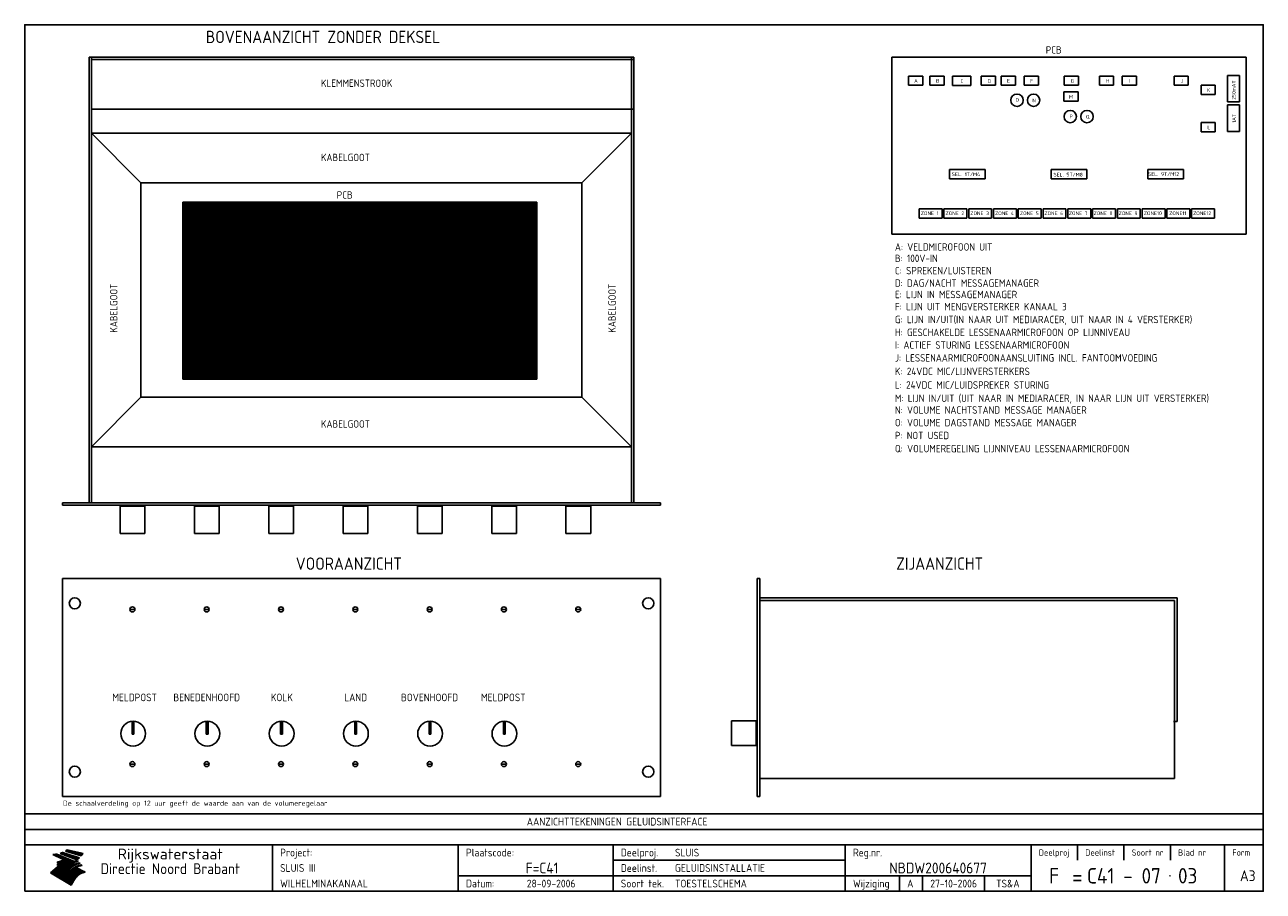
# Model space of a CAD drawing. Extents: x 25 to 1025, y 25 to 725.
import ezdxf
from ezdxf.enums import TextEntityAlignment as Align

# ---------------------------------------------------------------- set-up
doc = ezdxf.new("R2010")
doc.units = 0
doc.header["$LTSCALE"] = 10
doc.header["$MEASUREMENT"] = 0
doc.header["$PDMODE"] = 1
doc.layers.get('0').update_dxf_attribs({"linetype": 'CONTINUOUS'})
for name, color, linetype in [('0-25', 7, 'CONTINUOUS'), ('0-35', 2, 'CONTINUOUS'), ('0-50', 3, 'CONTINUOUS'), ('B-25', 7, 'CONTINUOUS'), ('S-25', 7, 'CONTINUOUS')]:
    doc.layers.add(name, color=color, linetype=linetype)
doc.styles.add('ISO', font='iso.shx')
doc.styles.add('Maatvoering', font='iso.shx')

# ---------------------------------------------------------------- blocks, each defined once
blk = doc.blocks.new('KADER-A3')
at = {"layer": '0-25'}
for p, q in [((410, 35), (10, 35)), ((410, 30), (10, 30)), ((350, 25), (350, 20)), ((365, 25), (365, 20)), ((380, 25), (380, 20)), ((200, 20), (275, 20)), ((150, 15), (335, 15)), ((292.5, 15), (292.5, 10)), ((300, 15), (300, 10)), ((320, 15), (320, 10))]:
    blk.add_line(p, q, dxfattribs=at)
at = {"layer": '0-25', "color": 7}
for p, q in [((19.1, 21.89), (25.12, 19)), ((19.1, 21.89), (25.12, 19)), ((19.17, 21.86), (20.7, 21.86)), ((19.29, 21.8), (20.83, 21.8)), ((19.4, 21.75), (20.96, 21.75)), ((19.52, 21.69), (21.09, 21.69)), ((19.64, 21.63), (21.22, 21.63)), ((19.74, 21.92), (20.56, 21.92)), ((19.75, 21.58), (21.36, 21.58)), ((19.87, 21.52), (21.49, 21.52)), ((19.99, 21.47), (21.62, 21.47)), ((20.11, 21.41), (21.75, 21.41)), ((20.22, 21.35), (21.88, 21.35)), ((20.25, 21.97), (20.43, 21.97)), ((20.34, 21.3), (22.02, 21.3)), ((20.38, 21.99), (26.02, 19.59)), ((20.38, 21.99), (26.02, 19.59)), ((20.46, 21.24), (22.15, 21.24)), ((20.57, 21.18), (22.28, 21.18)), ((20.69, 21.13), (22.41, 21.13)), ((20.81, 21.07), (22.55, 21.07)), ((20.92, 21.02), (22.68, 21.02)), ((21.04, 20.96), (22.81, 20.96)), ((21.16, 20.9), (22.94, 20.9)), ((21.27, 20.85), (23.07, 20.85)), ((21.39, 20.79), (23.21, 20.79)), ((21.47, 22.25), (26.83, 20.19)), ((21.47, 22.25), (26.83, 20.19)), ((21.49, 22.25), (23.07, 22.25)), ((21.51, 20.73), (23.34, 20.73)), ((21.6, 22.2), (23.25, 22.2)), ((21.63, 20.68), (23.47, 20.68)), ((21.65, 22.31), (22.89, 22.31)), ((21.74, 20.62), (23.6, 20.62)), ((21.75, 22.14), (23.42, 22.14)), ((21.8, 22.37), (22.71, 22.37)), ((21.86, 20.57), (23.73, 20.57)), ((21.9, 22.08), (23.6, 22.08)), ((21.94, 22.42), (22.53, 22.42)), ((21.98, 20.51), (23.87, 20.51)), ((22.04, 22.03), (23.78, 22.03)), ((22.06, 22.48), (22.36, 22.48)), ((22.09, 20.45), (24, 20.45)), ((22.18, 22.53), (27.65, 20.8)), ((22.18, 22.53), (27.65, 20.8)), ((22.19, 21.97), (23.96, 21.97)), ((22.21, 20.4), (24.13, 20.4)), ((22.33, 20.34), (24.26, 20.34)), ((22.34, 21.92), (24.13, 21.92)), ((22.37, 20), (23.08, 20)), ((22.44, 20.28), (24.4, 20.28)), ((22.48, 21.86), (24.31, 21.86)), ((22.49, 20.06), (23.04, 20.06)), ((22.56, 20.23), (24.53, 20.23)), ((22.61, 20.12), (22.93, 20.12)), ((22.63, 21.8), (24.49, 21.8)), ((22.68, 20.17), (24.66, 20.17)), ((22.71, 20.17), (22.82, 20.17)), ((23.11, 20.02), (22.77, 20.2)), ((23.11, 20.02), (22.77, 20.2)), ((22.78, 21.75), (24.67, 21.75)), ((22.79, 20.12), (24.79, 20.12)), ((22.91, 20.06), (24.92, 20.06)), ((22.92, 21.69), (24.85, 21.69)), ((23.03, 20), (25.06, 20)), ((23.07, 21.63), (25.02, 21.63)), ((23.14, 22.99), (28.22, 21.46)), ((23.14, 22.99), (28.22, 21.46)), ((23.15, 22.98), (25.33, 22.98)), ((23.22, 21.58), (25.2, 21.58)), ((23.23, 23.04), (25.09, 23.04)), ((23.32, 23.1), (24.84, 23.1)), ((23.34, 22.93), (25.57, 22.93)), ((23.36, 21.52), (25.38, 21.52)), ((23.4, 23.15), (24.6, 23.15)), ((23.49, 23.21), (24.36, 23.21)), ((23.51, 21.47), (25.56, 21.47)), ((23.52, 22.87), (25.81, 22.87)), ((23.57, 23.27), (24.12, 23.27)), ((23.64, 23.32), (23.87, 23.32)), ((23.66, 21.41), (25.74, 21.41)), ((23.7, 23.36), (28.82, 22.17)), ((23.7, 23.36), (28.82, 22.17)), ((23.71, 22.82), (26.06, 22.82)), ((23.8, 21.35), (25.91, 21.35)), ((23.9, 22.76), (26.3, 22.76)), ((23.95, 21.3), (26.09, 21.3)), ((24.09, 22.7), (26.54, 22.7)), ((24.09, 21.24), (26.27, 21.24)), ((24.24, 21.18), (26.45, 21.18)), ((24.27, 22.65), (26.78, 22.65)), ((24.39, 21.13), (26.62, 21.13)), ((24.46, 22.59), (27.03, 22.59)), ((24.53, 21.07), (26.8, 21.07)), ((24.65, 22.53), (27.27, 22.53)), ((24.68, 21.02), (26.98, 21.02)), ((24.83, 20.96), (27.16, 20.96)), ((24.84, 22.48), (27.51, 22.48)), ((24.97, 20.9), (27.34, 20.9)), ((25.02, 22.42), (27.75, 22.42)), ((25.12, 20.85), (27.51, 20.85)), ((25.21, 22.37), (28, 22.37)), ((25.27, 20.79), (27.63, 20.79)), ((25.4, 22.31), (28.24, 22.31)), ((25.41, 20.73), (27.57, 20.73)), ((25.56, 20.68), (27.51, 20.68)), ((25.58, 22.25), (28.48, 22.25)), ((25.71, 20.62), (27.44, 20.62)), ((25.77, 22.2), (28.72, 22.2)), ((25.85, 20.57), (27.37, 20.57)), ((25.96, 22.14), (28.79, 22.14)), ((26, 20.51), (27.29, 20.51)), ((26.15, 22.08), (28.75, 22.08)), ((26.15, 20.45), (27.22, 20.45)), ((26.29, 20.4), (27.14, 20.4)), ((26.33, 22.03), (28.71, 22.03)), ((26.44, 20.34), (27.06, 20.34)), ((26.52, 21.97), (28.66, 21.97)), ((26.59, 20.28), (26.97, 20.28)), ((26.71, 21.92), (28.62, 21.92)), ((26.73, 20.23), (26.89, 20.23)), ((26.9, 21.86), (28.57, 21.86)), ((27.08, 21.8), (28.52, 21.8)), ((27.27, 21.75), (28.48, 21.75)), ((27.46, 21.69), (28.43, 21.69)), ((27.65, 21.63), (28.38, 21.63)), ((27.83, 21.58), (28.33, 21.58)), ((28.02, 21.52), (28.28, 21.52)), ((28.21, 21.47), (28.22, 21.47)), ((20.58, 17.88), (18.3, 16)), ((20.58, 17.88), (18.3, 16)), ((24.94, 11.97), (18.3, 16)), ((24.94, 11.97), (18.3, 16)), ((18.31, 16.01), (20.96, 16.01)), ((18.38, 16.07), (21.46, 16.07)), ((18.45, 16.12), (21.88, 16.12)), ((18.52, 16.18), (22.15, 16.18)), ((18.59, 16.23), (22.38, 16.23)), ((18.65, 16.29), (22.58, 16.29)), ((18.72, 16.35), (22.75, 16.35)), ((18.79, 16.4), (22.91, 16.4)), ((18.86, 16.46), (20.6, 16.46)), ((18.93, 16.52), (20.6, 16.52)), ((18.99, 16.57), (20.6, 16.57)), ((19.06, 16.63), (20.6, 16.63)), ((19.13, 16.68), (20.6, 16.68)), ((19.2, 16.74), (20.6, 16.74)), ((19.27, 16.8), (20.6, 16.8)), ((19.33, 16.85), (21.07, 16.85)), ((19.4, 16.91), (21.55, 16.91)), ((19.47, 16.97), (21.88, 16.97)), ((19.54, 17.02), (22.13, 17.02)), ((19.61, 17.08), (22.34, 17.08)), ((19.67, 17.13), (20.6, 17.13)), ((19.74, 17.19), (20.6, 17.19)), ((19.81, 17.25), (20.6, 17.25)), ((19.88, 17.3), (20.6, 17.3)), ((19.95, 17.36), (20.6, 17.36)), ((20.01, 17.42), (20.6, 17.42)), ((20.08, 17.47), (20.93, 17.47)), ((20.15, 17.53), (21.26, 17.53)), ((20.22, 17.58), (21.51, 17.58)), ((20.29, 17.64), (21.72, 17.64)), ((20.35, 17.7), (21.9, 17.7)), ((20.42, 17.75), (22.07, 17.75)), ((20.49, 17.81), (22.22, 17.81)), ((20.56, 17.87), (22.36, 17.87)), ((20.6, 19.11), (20.58, 19.51)), ((20.6, 19.11), (20.58, 19.51)), ((20.58, 19.5), (22.09, 19.5)), ((20.58, 19.44), (21.95, 19.44)), ((20.59, 19.38), (21.79, 19.38)), ((20.59, 19.33), (21.62, 19.33)), ((20.59, 19.27), (21.42, 19.27)), ((20.6, 19.22), (21.2, 19.22)), ((20.6, 19.16), (20.93, 19.16)), ((20.6, 19.11), (20.69, 19.12)), ((20.6, 19.11), (20.69, 19.12)), ((20.6, 18.79), (20.77, 18.81)), ((20.6, 18.79), (20.77, 18.81)), ((20.6, 18.29), (20.6, 18.79)), ((20.6, 18.29), (20.6, 18.79)), ((20.6, 18.77), (22.46, 18.77)), ((20.6, 18.71), (22.33, 18.71)), ((20.6, 18.65), (22.19, 18.65)), ((20.6, 18.6), (22.04, 18.6)), ((20.6, 18.54), (21.87, 18.54)), ((20.6, 18.48), (21.68, 18.48)), ((20.6, 18.43), (21.46, 18.43)), ((20.6, 18.37), (21.21, 18.37)), ((20.6, 18.29), (20.88, 18.32)), ((20.6, 18.29), (20.88, 18.32)), ((20.6, 18.32), (20.87, 18.32)), ((20.6, 17.88), (20.86, 17.91)), ((20.6, 17.88), (20.86, 17.91)), ((20.6, 17.43), (20.97, 17.48)), ((20.6, 17.43), (20.97, 17.48)), ((20.6, 17.43), (20.6, 17.09)), ((20.6, 17.43), (20.6, 17.09)), ((20.6, 17.09), (21.26, 17.16)), ((20.6, 17.09), (21.26, 17.16)), ((20.6, 16.8), (21.37, 16.89)), ((20.6, 16.8), (21.37, 16.89)), ((20.6, 16.8), (20.6, 16.45)), ((20.6, 16.8), (20.6, 16.45)), ((20.6, 16.45), (21.56, 16.56)), ((20.6, 16.45), (21.56, 16.56)), ((20.6, 15.97), (21.67, 16.09)), ((20.6, 15.97), (21.67, 16.09)), ((20.7, 16.46), (23.06, 16.46)), ((20.9, 19.55), (22.23, 19.55)), ((20.9, 18.82), (22.59, 18.82)), ((20.98, 17.92), (22.5, 17.92)), ((21.02, 17.13), (22.53, 17.13)), ((21.19, 19.61), (22.35, 19.61)), ((21.2, 16.52), (23.2, 16.52)), ((21.32, 18.88), (22.71, 18.88)), ((21.32, 17.98), (22.62, 17.98)), ((21.42, 19.67), (22.47, 19.67)), ((21.47, 17.19), (22.7, 17.19)), ((21.59, 18.03), (22.74, 18.03)), ((21.61, 18.93), (22.82, 18.93)), ((21.62, 19.72), (22.59, 19.72)), ((21.72, 16.57), (23.32, 16.57)), ((21.77, 17.25), (22.85, 17.25)), ((21.8, 19.78), (22.69, 19.78)), ((21.8, 18.09), (22.85, 18.09)), ((21.84, 18.99), (22.92, 18.99)), ((21.96, 19.83), (22.79, 19.83)), ((21.99, 18.15), (22.95, 18.15)), ((22.01, 17.3), (22.99, 17.3)), ((22.03, 19.05), (23.03, 19.05)), ((22.1, 16.63), (23.44, 16.63)), ((22.11, 19.89), (22.89, 19.89)), ((22.16, 18.2), (23.05, 18.2)), ((22.21, 19.1), (23.12, 19.1)), ((22.21, 17.36), (23.12, 17.36)), ((22.24, 19.95), (22.99, 19.95)), ((22.31, 18.26), (23.15, 18.26)), ((22.36, 19.16), (23.22, 19.16)), ((22.38, 16.68), (23.56, 16.68)), ((22.39, 17.42), (23.24, 17.42)), ((22.45, 18.32), (23.24, 18.32)), ((22.51, 19.22), (23.3, 19.22)), ((22.56, 17.47), (23.36, 17.47)), ((22.59, 18.37), (23.33, 18.37)), ((22.6, 16.74), (23.66, 16.74)), ((22.64, 19.27), (23.39, 19.27)), ((22.71, 18.43), (23.42, 18.43)), ((22.71, 17.53), (23.47, 17.53)), ((22.77, 19.33), (23.47, 19.33)), ((22.79, 16.8), (23.77, 16.8)), ((22.83, 18.48), (23.5, 18.48)), ((22.84, 17.58), (23.57, 17.58)), ((22.89, 19.38), (23.55, 19.38)), ((22.94, 18.54), (23.58, 18.54)), ((22.96, 16.85), (23.86, 16.85)), ((22.97, 17.64), (23.67, 17.64)), ((23, 19.44), (23.63, 19.44)), ((23.04, 18.6), (23.66, 18.6)), ((23.1, 19.5), (23.72, 19.5)), ((23.1, 17.7), (23.77, 17.7)), ((23.12, 16.91), (23.96, 16.91)), ((23.14, 18.65), (23.74, 18.65)), ((23.15, 19.95), (25.19, 19.95)), ((23.21, 19.55), (23.8, 19.55)), ((23.21, 17.75), (23.86, 17.75)), ((23.21, 16.01), (28.9, 16.01)), ((23.24, 18.71), (23.82, 18.71)), ((23.26, 19.89), (25.32, 19.89)), ((23.26, 16.97), (24.05, 16.97)), ((23.3, 19.61), (23.88, 19.61)), ((23.32, 17.81), (23.95, 17.81)), ((23.33, 18.77), (23.91, 18.77)), ((23.37, 16.07), (29.08, 16.07)), ((23.38, 19.83), (25.45, 19.83)), ((23.39, 19.67), (23.81, 19.67)), ((23.39, 17.02), (24.14, 17.02)), ((23.42, 18.82), (23.99, 18.82)), ((23.42, 17.87), (24.03, 17.87)), ((23.45, 19.7), (23.58, 19.79)), ((23.45, 19.7), (23.58, 19.79)), ((23.48, 19.72), (23.7, 19.72)), ((23.5, 19.78), (25.58, 19.78)), ((23.51, 18.88), (24.07, 18.88)), ((23.51, 16.12), (29.27, 16.12)), ((23.52, 17.92), (24.11, 17.92)), ((23.52, 17.08), (24.22, 17.08)), ((23.54, 18.9), (24.3, 19.42)), ((23.54, 18.9), (24.3, 19.42)), ((23.56, 19.78), (23.59, 19.78)), ((23.56, 19.39), (23.9, 19.62)), ((23.56, 19.39), (23.9, 19.62)), ((23.58, 19.79), (23.9, 19.62)), ((23.58, 19.79), (23.9, 19.62)), ((23.59, 18.93), (24.15, 18.93)), ((23.61, 19.72), (25.72, 19.72)), ((23.62, 17.98), (24.2, 17.98)), ((23.63, 17.13), (24.3, 17.13)), ((23.65, 18.59), (24.62, 19.25)), ((23.65, 18.59), (24.62, 19.25)), ((29.41, 16.17), (23.65, 16.17)), ((23.67, 18.99), (24.23, 18.99)), ((23.71, 18.03), (24.28, 18.03)), ((23.73, 19.67), (25.85, 19.67)), ((23.75, 19.05), (24.32, 19.05)), ((23.75, 17.19), (24.38, 17.19)), ((23.77, 16.23), (29.47, 16.23)), ((23.79, 18.09), (24.36, 18.09)), ((23.83, 19.1), (24.4, 19.1)), ((23.85, 19.61), (25.98, 19.61)), ((23.85, 17.25), (24.46, 17.25)), ((23.88, 18.15), (24.44, 18.15)), ((23.89, 16.29), (29.36, 16.29)), ((23.92, 19.16), (24.48, 19.16)), ((23.94, 18.19), (25.23, 19.07)), ((23.94, 18.19), (25.23, 19.07)), ((23.95, 17.3), (24.55, 17.3)), ((23.96, 19.55), (25.96, 19.55)), ((23.96, 18.2), (24.53, 18.2)), ((24, 19.22), (24.56, 19.22)), ((24, 16.35), (29.24, 16.35)), ((24.04, 18.26), (24.61, 18.26)), ((24.05, 17.36), (24.63, 17.36)), ((24.06, 17.88), (25.34, 18.76)), ((24.06, 17.88), (25.34, 18.76)), ((24.08, 19.5), (25.88, 19.5)), ((24.08, 19.27), (24.58, 19.27)), ((24.11, 16.4), (29.13, 16.4)), ((24.13, 18.32), (24.69, 18.32)), ((24.14, 17.42), (24.71, 17.42)), ((24.16, 19.33), (24.47, 19.33)), ((24.2, 19.44), (25.79, 19.44)), ((24.21, 18.37), (24.77, 18.37)), ((24.21, 16.46), (29.02, 16.46)), ((24.23, 17.47), (24.79, 17.47)), ((24.24, 17.48), (25.52, 18.36)), ((24.24, 17.48), (25.52, 18.36)), ((24.25, 19.38), (24.36, 19.38)), ((24.29, 18.43), (24.85, 18.43)), ((24.3, 19.42), (24.62, 19.25)), ((24.3, 19.42), (24.62, 19.25)), ((24.31, 19.38), (25.71, 19.38)), ((24.31, 17.53), (24.87, 17.53)), ((24.31, 16.52), (28.91, 16.52)), ((24.35, 17.17), (25.64, 18.05)), ((24.35, 17.17), (25.64, 18.05)), ((24.37, 18.48), (24.94, 18.48)), ((24.39, 17.58), (24.96, 17.58)), ((24.4, 16.57), (28.79, 16.57)), ((24.43, 19.33), (25.62, 19.33)), ((24.45, 18.54), (25.02, 18.54)), ((24.47, 17.64), (25.04, 17.64)), ((24.49, 16.63), (28.68, 16.63)), ((24.54, 18.6), (25.1, 18.6)), ((24.55, 19.27), (25.54, 19.27)), ((24.56, 17.7), (25.12, 17.7)), ((24.57, 16.68), (28.57, 16.68)), ((24.62, 18.65), (25.18, 18.65)), ((24.63, 16.72), (25.91, 17.6)), ((24.63, 16.72), (25.91, 17.6)), ((24.64, 17.75), (25.2, 17.75)), ((24.66, 16.74), (28.45, 16.74)), ((24.67, 19.22), (25.45, 19.22)), ((24.7, 18.71), (25.27, 18.71)), ((24.72, 17.81), (25.29, 17.81)), ((24.74, 16.8), (28.34, 16.8)), ((24.78, 19.16), (25.37, 19.16)), ((24.78, 18.77), (25.34, 18.77)), ((24.8, 17.87), (25.37, 17.87)), ((24.82, 16.85), (28.23, 16.85)), ((24.87, 18.82), (25.4, 18.82)), ((24.89, 17.92), (25.45, 17.92)), ((24.9, 19.1), (25.28, 19.1)), ((24.9, 16.91), (28.11, 16.91)), ((24.95, 18.88), (25.45, 18.88)), ((24.97, 17.98), (25.53, 17.98)), ((24.99, 16.97), (28, 16.97)), ((25.02, 19.05), (25.2, 19.05)), ((25.03, 18.93), (25.51, 18.93)), ((25.05, 18.03), (25.61, 18.03)), ((25.07, 17.02), (27.89, 17.02)), ((25.11, 18.99), (25.57, 18.99)), ((26.02, 19.59), (25.12, 19)), ((26.02, 19.59), (25.12, 19)), ((25.13, 18.09), (25.68, 18.09)), ((25.15, 17.08), (27.77, 17.08)), ((25.19, 19.05), (25.63, 19.05)), ((25.21, 18.15), (25.75, 18.15)), ((25.23, 17.13), (27.66, 17.13)), ((25.26, 19.1), (25.7, 19.1)), ((25.3, 18.2), (25.82, 18.2)), ((25.31, 17.19), (27.55, 17.19)), ((25.33, 19.16), (25.77, 19.16)), ((25.38, 18.26), (25.89, 18.26)), ((25.39, 19.22), (25.85, 19.22)), ((25.4, 17.25), (27.43, 17.25)), ((25.46, 18.32), (25.97, 18.32)), ((25.47, 19.27), (25.93, 19.27)), ((25.48, 17.3), (27.32, 17.3)), ((25.54, 19.33), (26.03, 19.33)), ((25.54, 18.37), (26.06, 18.37)), ((25.56, 17.36), (27.21, 17.36)), ((25.62, 18.43), (26.14, 18.43)), ((25.63, 19.38), (26.13, 19.38)), ((25.64, 17.42), (27.1, 17.42)), ((25.7, 18.48), (26.24, 18.48)), ((25.72, 19.44), (26.24, 19.44)), ((25.73, 17.47), (26.98, 17.47)), ((25.79, 18.54), (26.34, 18.54)), ((25.81, 17.53), (26.87, 17.53)), ((25.82, 19.5), (26.36, 19.5)), ((25.89, 18.6), (26.46, 18.6)), ((25.89, 17.58), (26.76, 17.58)), ((25.93, 19.55), (26.53, 19.55)), ((25.96, 17.64), (26.64, 17.64)), ((25.99, 18.65), (26.58, 18.65)), ((26.04, 17.7), (26.59, 17.7)), ((26.06, 19.61), (26.85, 19.61)), ((26.1, 18.71), (26.72, 18.71)), ((26.12, 17.75), (26.67, 17.75)), ((26.2, 17.81), (26.76, 17.81)), ((26.21, 19.67), (27.23, 19.67)), ((26.23, 18.77), (26.89, 18.77)), ((26.29, 17.87), (26.86, 17.87)), ((26.37, 18.82), (27.09, 18.82)), ((26.39, 17.92), (26.97, 17.92)), ((26.44, 19.72), (27.18, 19.72)), ((26.49, 17.98), (27.09, 17.98)), ((26.53, 18.88), (27.34, 18.88)), ((26.56, 17.68), (29.54, 16.2)), ((26.56, 17.68), (29.54, 16.2)), ((26.6, 18.03), (27.22, 18.03)), ((26.72, 18.09), (27.38, 18.09)), ((26.73, 18.93), (27.66, 18.93)), ((26.85, 18.15), (27.56, 18.15)), ((26.99, 18.99), (27.9, 18.99)), ((27, 18.2), (27.8, 18.2)), ((27.13, 19.78), (27.25, 19.64)), ((27.13, 19.78), (27.25, 19.64)), ((27.18, 18.26), (28.13, 18.26)), ((27.26, 19.05), (27.84, 19.05)), ((27.39, 18.32), (28.47, 18.32)), ((27.7, 18.37), (28.49, 18.37)), ((27.78, 19.1), (27.93, 18.96)), ((27.78, 19.1), (27.93, 18.96)), ((28, 18.43), (28.44, 18.43)), ((28.29, 15.83), (29.54, 16.2)), ((28.29, 15.83), (29.54, 16.2)), ((28.39, 18.48), (28.54, 18.32)), ((28.39, 18.48), (28.54, 18.32)), ((29.54, 16.2), (29.45, 16.17)), ((29.54, 16.2), (29.45, 16.17)), ((29.46, 16.18), (29.47, 16.18)), ((18.38, 15.95), (20.6, 15.95)), ((18.47, 15.9), (20.6, 15.9)), ((18.57, 15.84), (20.6, 15.84)), ((18.66, 15.78), (20.6, 15.78)), ((18.75, 15.73), (20.6, 15.73)), ((18.85, 15.67), (20.6, 15.67)), ((18.94, 15.62), (20.6, 15.62)), ((19.03, 15.56), (27.83, 15.56)), ((19.12, 15.5), (27.75, 15.5)), ((19.22, 15.45), (27.66, 15.45)), ((19.31, 15.39), (27.58, 15.39)), ((19.4, 15.33), (27.5, 15.33)), ((19.49, 15.28), (27.43, 15.28)), ((19.59, 15.22), (27.36, 15.22)), ((19.68, 15.17), (27.29, 15.17)), ((19.77, 15.11), (27.22, 15.11)), ((19.86, 15.05), (27.15, 15.05)), ((19.96, 15), (27.09, 15)), ((20.05, 14.94), (27.02, 14.94)), ((20.14, 14.88), (26.96, 14.88)), ((20.24, 14.83), (26.9, 14.83)), ((20.33, 14.77), (26.84, 14.77)), ((20.42, 14.72), (26.79, 14.72)), ((20.51, 14.66), (26.73, 14.66)), ((20.6, 15.97), (20.6, 15.58)), ((20.6, 15.97), (20.6, 15.58)), ((20.6, 15.58), (21.95, 15.73)), ((20.6, 15.58), (21.95, 15.73)), ((20.61, 14.6), (26.68, 14.6)), ((20.7, 14.55), (26.62, 14.55)), ((20.79, 14.49), (26.57, 14.49)), ((20.88, 14.43), (26.52, 14.43)), ((20.94, 15.62), (27.92, 15.62)), ((20.98, 14.38), (26.47, 14.38)), ((21.07, 14.32), (26.42, 14.32)), ((21.16, 14.27), (26.38, 14.27)), ((21.25, 14.21), (26.33, 14.21)), ((21.35, 14.15), (26.29, 14.15)), ((21.44, 14.1), (26.24, 14.1)), ((21.45, 15.67), (28.01, 15.67)), ((21.53, 14.04), (26.2, 14.04)), ((21.63, 13.98), (26.16, 13.98)), ((21.72, 13.93), (26.12, 13.93)), ((21.81, 13.87), (26.08, 13.87)), ((21.9, 13.82), (26.04, 13.82)), ((21.96, 15.73), (28.11, 15.73)), ((22, 13.76), (26, 13.76)), ((22.09, 13.7), (25.96, 13.7)), ((22.18, 13.65), (25.93, 13.65)), ((22.27, 13.59), (25.89, 13.59)), ((22.34, 15.78), (28.21, 15.78)), ((22.37, 13.53), (25.86, 13.53)), ((22.46, 13.48), (25.82, 13.48)), ((22.55, 13.42), (25.79, 13.42)), ((22.62, 15.84), (28.33, 15.84)), ((22.65, 13.37), (25.76, 13.37)), ((22.74, 13.31), (25.73, 13.31)), ((22.83, 13.25), (25.69, 13.25)), ((22.84, 15.9), (28.52, 15.9)), ((22.92, 13.2), (25.66, 13.2)), ((23.02, 13.14), (25.63, 13.14)), ((23.04, 15.95), (28.71, 15.95)), ((23.11, 13.08), (25.59, 13.08)), ((23.2, 13.03), (25.56, 13.03)), ((23.29, 12.97), (25.53, 12.97)), ((23.39, 12.92), (25.5, 12.92)), ((23.48, 12.86), (25.46, 12.86)), ((23.57, 12.8), (25.43, 12.8)), ((23.66, 12.75), (25.4, 12.75)), ((23.76, 12.69), (25.36, 12.69)), ((23.85, 12.63), (25.33, 12.63)), ((23.94, 12.58), (25.3, 12.58)), ((24.04, 12.52), (25.26, 12.52)), ((24.13, 12.47), (25.23, 12.47)), ((24.22, 12.41), (25.2, 12.41)), ((24.31, 12.35), (25.17, 12.35)), ((24.41, 12.3), (25.13, 12.3)), ((24.5, 12.24), (25.1, 12.24)), ((24.59, 12.18), (25.07, 12.18)), ((24.68, 12.13), (25.03, 12.13)), ((24.78, 12.07), (25, 12.07)), ((24.87, 12.02), (24.97, 12.02)), ((24.94, 11.97), (25.81, 13.45)), ((24.94, 11.97), (25.81, 13.45))]:
    blk.add_line(p, q, dxfattribs=at)
for centre, radius, start, end in [((19.15, 29.7), 7.8, 269.6055, 279.0886), ((19.15, 29.7), 7.8, 269.6055, 279.0886), ((19.93, 25.38), 5.91, 276.3402, 298.7463), ((19.93, 25.38), 5.91, 276.3402, 298.7463), ((19.84, 25.09), 6.03, 278.129, 302.868), ((19.84, 25.09), 6.03, 278.129, 302.868), ((19.84, 27.26), 5.27, 288.0217, 296.3084), ((19.84, 27.26), 5.27, 288.0217, 296.3084), ((20.49, 27.56), 5.28, 300.0654, 307.393), ((20.49, 27.56), 5.28, 300.0654, 307.393), ((24.11, 24.7), 5.26, 301.1147, 312.2814), ((24.11, 24.7), 5.26, 301.1147, 312.2814), ((21.95, 27.32), 8.59, 316.9248, 323.1399), ((21.95, 27.32), 8.59, 316.9248, 323.1399), ((20.21, 23.78), 5.91, 273.6149, 304.3803), ((20.21, 23.78), 5.91, 273.6149, 304.3803), ((20.35, 24.56), 5.76, 274.164, 302.5474), ((20.35, 24.56), 5.76, 274.164, 302.5474), ((20.05, 24.28), 6.02, 277.9472, 305.7139), ((20.05, 24.28), 6.02, 277.9472, 305.7139), ((20.04, 23.49), 6.09, 278.8115, 306.4242), ((20.04, 23.49), 6.09, 278.8115, 306.4242), ((20.53, 23.07), 5.96, 277.0519, 304.973), ((20.53, 23.07), 5.96, 277.0519, 304.973), ((20.72, 22.76), 5.91, 276.3402, 304.3803), ((20.72, 22.76), 5.91, 276.3402, 304.3803), ((21.06, 22.34), 5.81, 274.9043, 303.1745), ((21.06, 22.34), 5.81, 274.9043, 303.1745), ((20.82, 22.06), 6.04, 278.1111, 305.8489), ((20.82, 22.06), 6.04, 278.1111, 305.8489), ((21.3, 21.6), 5.91, 276.3402, 304.3803), ((21.3, 21.6), 5.91, 276.3402, 304.3803), ((27.05, 17.17), 2.63, 107.4286, 133.7799), ((27.05, 17.17), 2.63, 107.4286, 133.7799), ((27.45, 16.91), 2.81, 110.4143, 138.7411), ((27.45, 16.91), 2.81, 110.4143, 138.7411), ((27.57, 15.64), 3.4, 98.1566, 126.9045), ((27.57, 15.64), 3.4, 98.1566, 126.9045), ((27.91, 15.54), 3.39, 100.5835, 132.088), ((27.91, 15.54), 3.39, 100.5835, 132.088), ((28.21, 14.74), 3.67, 95.7581, 128.7216), ((28.21, 14.74), 3.67, 95.7581, 128.7216), ((27.01, 16.84), 2.93, 87.7348, 104.8316), ((27.01, 16.84), 2.93, 87.7348, 104.8316), ((27.37, 15.71), 3.93, 91.7838, 103.2817), ((27.37, 15.71), 3.93, 91.7838, 103.2817), ((28.4, 15.05), 3.21, 96.3886, 125.0052), ((28.4, 15.05), 3.21, 96.3886, 125.0052), ((27.82, 16.31), 2.8, 90.634, 105.1984), ((27.82, 16.31), 2.8, 90.634, 105.1984), ((28.19, 15.04), 3.93, 93.8342, 103.2817), ((28.19, 15.04), 3.93, 93.8342, 103.2817), ((28.58, 15.69), 2.8, 93.8141, 105.1984), ((28.58, 15.69), 2.8, 93.8141, 105.1984), ((28.95, 14.41), 3.93, 96.0135, 103.2817), ((28.95, 14.41), 3.93, 96.0135, 103.2817), ((31.24, 10.26), 6.3, 117.9568, 149.6251), ((31.24, 10.26), 6.3, 117.9568, 149.6251)]:
    blk.add_arc(centre, radius, start, end, dxfattribs=at)
at = {"layer": '0-35'}
for p, q in [((90, 25), (90, 10)), ((150, 25), (150, 10)), ((200, 25), (200, 10)), ((275, 25), (275, 10)), ((335, 25), (335, 10)), ((397.5, 25), (397.5, 10))]:
    blk.add_line(p, q, dxfattribs=at)
at = {"layer": '0-50'}
for p, q in [((10, 25), (410, 25)), ((348.75, 15), (351.25, 15)), ((348.75, 13.5), (351.25, 13.5))]:
    blk.add_line(p, q, dxfattribs=at)
blk.add_lwpolyline([(10, 10), (410, 10), (410, 290), (10, 290)], close=True, dxfattribs=at)
at = {"layer": '0-50', "const_width": 0.25}
blk.add_lwpolyline([(379.75, 15, 1), (380, 15, 1)], format="xyb", close=True, dxfattribs=at)
at = {"layer": '0-25', "style": 'ISO'}
for s, height, p in [('Project:', 2.5, (92.5, 22.5)), ('Plaatscode:', 2.5, (152.5, 22.5)), ('Deelproj.', 2.5, (202.5, 22.5)), ('Reg.nr.', 2.5, (277.5, 22.5)), ('Deelproj', 2, (337.5, 22.5)), ('Deelinst', 2, (352.5, 22.5)), ('Soort nr', 2, (367.5, 22.5)), ('Blad nr', 2, (382.5, 22.5)), ('Form', 2, (400, 22.5)), ('Deelinst.', 2.5, (202.5, 17.5)), ('Datum:', 2.5, (152.5, 12.5)), ('Soort tek.', 2.5, (202.5, 12.5)), ('Wijziging', 2.5, (277.5, 12.5))]:
    blk.add_text(s, height=height, dxfattribs=at).set_placement(p, align=Align.MIDDLE_LEFT)
for tag, p in [('N', (220, 22.5)), ('B', (92.5, 17.5)), ('P', (220, 17.5)), ('C', (92.5, 12.5)), ('U', (220, 12.5)), ('REV', (295, 12.5))]:
    blk.add_attdef(tag, text='', height=2.5, dxfattribs=at).set_placement(p, align=Align.MIDDLE_LEFT)
for tag, p in [('W', (180, 12.5)), ('Z', (310, 12.5)), ('Y', (327.5, 12.5))]:
    blk.add_attdef(tag, text='', height=2.5, dxfattribs=at).set_placement(p, align=Align.MIDDLE)
at = {"layer": '0-35', "style": 'ISO', "width": 1.182609}
blk.add_text('Rijkswaterstaat', height=3.5, dxfattribs=at).set_placement((40, 20.28), (74, 20.28), align=Align.FIT)
at = {"layer": '0-35', "color": 2, "style": 'ISO', "width": 1.016949}
blk.add_text('Directie Noord Brabant', height=3.5, dxfattribs=at).set_placement((34.5, 15.53), (79.5, 15.53), align=Align.FIT)
at = {"layer": '0-35', "style": 'ISO'}
for tag, p in [('X', (178.5, 17.5)), ('FORM', (402.5, 15))]:
    blk.add_attdef(tag, text='', height=3.5, dxfattribs=at).set_placement(p, align=Align.MIDDLE_LEFT)
blk.add_attdef('RNR', text='', height=3.5, dxfattribs=at).set_placement((305, 17.5), align=Align.MIDDLE)
at = {"layer": '0-50', "style": 'ISO'}
for tag, p in [('M', (342.5, 15)), ('O', (365, 15))]:
    blk.add_attdef(tag, text='', height=5, dxfattribs=at).set_placement(p, align=Align.MIDDLE)
blk.add_attdef('Q', text='', height=5, dxfattribs=at).set_placement((382.5, 15), align=Align.MIDDLE_LEFT)

msp = doc.modelspace()

# ---------------------------------------------------------------- hatches: boundary and pattern name
h = msp.add_hatch()
h.set_pattern_fill('ANSI31', color=256, style=0)
h.set_pattern_definition([(45, (80.64826, 305.13585), (-0.088388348, 0.088388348), [])])
h.paths.add_polyline_path([(152.5, 438.7), (152.5, 581.7), (438.5, 581.7), (438.5, 438.7)])

# ---------------------------------------------------------------- linework, layer by layer
for p, q in [((76.9, 698.9), (78.9, 698.9)), ((76.9, 698.9), (516.9, 698.9)), ((76.9, 338.9), (76.9, 698.9)), ((78.9, 698.9), (78.9, 696.9)), ((78.9, 698.9), (78.9, 338.9)), ((78.9, 696.9), (516.9, 696.9)), ((514.9, 698.9), (514.9, 338.9)), ((516.9, 698.9), (514.9, 698.9)), ((516.9, 698.9), (516.9, 338.9)), ((516.9, 696.9), (516.9, 656.9)), ((725.1, 698.9), (1011.1, 698.9)), ((725.1, 555.9), (725.1, 698.9)), ((1011.1, 698.9), (1011.1, 555.9)), ((738.6, 676.1), (738.6, 683.6)), ((738.6, 683.6), (750.1, 683.6)), ((750.1, 683.6), (750.1, 676.1)), ((755.9, 683.6), (767.4, 683.6)), ((755.9, 676.1), (755.9, 683.6)), ((767.4, 683.6), (767.4, 676.1)), ((774, 676), (774, 683.5)), ((774, 683.5), (789, 683.5)), ((789, 683.5), (789, 676)), ((797.2, 676.1), (797.2, 683.6)), ((797.2, 683.6), (808.7, 683.6)), ((808.7, 683.6), (808.7, 676.1)), ((813.4, 676.1), (813.4, 683.6)), ((813.4, 683.6), (824.9, 683.6)), ((824.9, 683.6), (824.9, 676.1)), ((832, 683.6), (843.5, 683.6)), ((832, 676.1), (832, 683.6)), ((843.5, 683.6), (843.5, 676.1)), ((864.3, 676.1), (864.3, 683.6)), ((864.3, 683.6), (875.8, 683.6)), ((875.8, 683.6), (875.8, 676.1)), ((892.7, 683.6), (904.2, 683.6)), ((892.7, 676.1), (892.7, 683.6)), ((904.2, 683.6), (904.2, 676.1)), ((911.2, 676.1), (911.2, 683.6)), ((911.2, 683.6), (922.7, 683.6)), ((922.7, 683.6), (922.7, 676.1)), ((953, 683.6), (964.5, 683.6)), ((953, 676.1), (953, 683.6)), ((964.5, 683.6), (964.5, 676.1)), ((996.1, 684.1), (996.1, 682.9)), ((1005.8, 684.1), (996.1, 684.1)), ((996.1, 682.9), (996.1, 662.6)), ((1005.8, 662.6), (1005.8, 684.1)), ((750.1, 676.1), (738.6, 676.1)), ((767.4, 676.1), (755.9, 676.1)), ((789, 676), (774, 676)), ((808.7, 676.1), (797.2, 676.1)), ((824.9, 676.1), (813.4, 676.1)), ((843.5, 676.1), (832, 676.1)), ((864.1, 670.9), (875.6, 670.9)), ((864.1, 663.4), (864.1, 670.9)), ((875.8, 676.1), (864.3, 676.1)), ((875.6, 670.9), (875.6, 663.4)), ((904.2, 676.1), (892.7, 676.1)), ((922.7, 676.1), (911.2, 676.1)), ((964.5, 676.1), (953, 676.1)), ((974.8, 668.7), (974.8, 676.2)), ((974.8, 676.2), (986.3, 676.2)), ((986.3, 676.2), (986.3, 668.7)), ((875.6, 663.4), (864.1, 663.4)), ((986.3, 668.7), (974.8, 668.7)), ((996.1, 662.6), (1005.8, 662.6)), ((1005.8, 660.3), (996.1, 660.3)), ((996.1, 660.3), (996.1, 659.1)), ((1005.8, 638.8), (1005.8, 660.3)), ((516.9, 656.9), (78.9, 656.9)), ((996.1, 659.1), (996.1, 638.8)), ((974.8, 646.1), (986.3, 646.1)), ((974.8, 638.6), (974.8, 646.1)), ((986.3, 646.1), (986.3, 638.6)), ((78.8, 637.4), (514.8, 637.4)), ((78.9, 637.4), (118.8, 597.4)), ((474.8, 597.4), (514.8, 637.4)), ((986.3, 638.6), (974.8, 638.6)), ((996.1, 638.8), (1005.8, 638.8)), ((771.6, 608.1), (800.6, 608.1)), ((771.6, 600.6), (771.6, 608.1)), ((800.6, 600.6), (771.6, 600.6)), ((800.6, 608.1), (800.6, 600.6)), ((853.7, 600.6), (853.7, 608.1)), ((853.7, 608.1), (882.7, 608.1)), ((882.7, 600.6), (853.7, 600.6)), ((882.7, 608.1), (882.7, 600.6)), ((931.7, 608.1), (960.7, 608.1)), ((931.7, 600.6), (931.7, 608.1)), ((960.7, 600.6), (931.7, 600.6)), ((960.7, 608.1), (960.7, 600.6)), ((118.8, 597.4), (474.8, 597.4)), ((118.8, 597.4), (118.8, 424.1)), ((474.8, 597.4), (474.8, 424.1)), ((152.5, 438.7), (152.5, 581.7)), ((152.5, 581.7), (438.5, 581.7)), ((438.5, 581.7), (438.5, 438.7)), ((747.2, 568.8), (747.2, 576.3)), ((747.2, 576.3), (765.7, 576.3)), ((765.7, 576.3), (765.7, 568.8)), ((767.2, 576.3), (785.7, 576.3)), ((767.2, 568.8), (767.2, 576.3)), ((785.7, 576.3), (785.7, 568.8)), ((787.2, 576.3), (805.7, 576.3)), ((787.2, 568.8), (787.2, 576.3)), ((805.7, 576.3), (805.7, 568.8)), ((807.2, 576.3), (825.7, 576.3)), ((807.2, 568.8), (807.2, 576.3)), ((825.7, 576.3), (825.7, 568.8)), ((827.2, 576.3), (845.7, 576.3)), ((827.2, 568.8), (827.2, 576.3)), ((845.7, 576.3), (845.7, 568.8)), ((847.2, 576.3), (865.7, 576.3)), ((847.2, 568.8), (847.2, 576.3)), ((865.7, 576.3), (865.7, 568.8)), ((867.2, 576.3), (885.7, 576.3)), ((867.2, 568.8), (867.2, 576.3)), ((885.7, 576.3), (885.7, 568.8)), ((887.2, 576.3), (905.7, 576.3)), ((887.2, 568.8), (887.2, 576.3)), ((905.7, 576.3), (905.7, 568.8)), ((907.2, 576.3), (925.7, 576.3)), ((907.2, 568.8), (907.2, 576.3)), ((925.7, 576.3), (925.7, 568.8)), ((927.2, 576.3), (945.7, 576.3)), ((927.2, 568.8), (927.2, 576.3)), ((945.7, 576.3), (945.7, 568.8)), ((947.2, 576.3), (965.7, 576.3)), ((947.2, 568.8), (947.2, 576.3)), ((965.7, 576.3), (965.7, 568.8)), ((967.2, 576.3), (985.7, 576.3)), ((967.2, 568.8), (967.2, 576.3)), ((985.7, 576.3), (985.7, 568.8)), ((765.7, 568.8), (747.2, 568.8)), ((785.7, 568.8), (767.2, 568.8)), ((805.7, 568.8), (787.2, 568.8)), ((825.7, 568.8), (807.2, 568.8)), ((845.7, 568.8), (827.2, 568.8)), ((865.7, 568.8), (847.2, 568.8)), ((885.7, 568.8), (867.2, 568.8)), ((905.7, 568.8), (887.2, 568.8)), ((925.7, 568.8), (907.2, 568.8)), ((945.7, 568.8), (927.2, 568.8)), ((965.7, 568.8), (947.2, 568.8)), ((985.7, 568.8), (967.2, 568.8)), ((1011.1, 555.9), (725.1, 555.9)), ((438.5, 438.7), (152.5, 438.7)), ((118.8, 424.1), (78.9, 383.9)), ((78.9, 383.9), (78.9, 423.9)), ((474.8, 424.1), (118.8, 424.1)), ((474.8, 424.1), (514.9, 383.9)), ((78.9, 383.9), (514.9, 383.9)), ((78.9, 338.9), (78.9, 383.9)), ((55.4, 338.9), (76.9, 338.9)), ((55.4, 338.9), (538.4, 338.9)), ((55.4, 336.9), (55.4, 338.9)), ((55.4, 336.9), (538.4, 336.9)), ((112, 336), (102, 336)), ((102, 336), (102, 314)), ((122, 336), (112, 336)), ((122, 314), (122, 336)), ((172, 336), (162, 336)), ((162, 336), (162, 314)), ((182, 336), (172, 336)), ((182, 314), (182, 336)), ((232, 336), (222, 336)), ((222, 336), (222, 314)), ((242, 336), (232, 336)), ((242, 314), (242, 336)), ((282, 336), (282, 314)), ((292, 336), (282, 336)), ((302, 336), (292, 336)), ((302, 314), (302, 336)), ((352, 336), (342, 336)), ((342, 336), (342, 314)), ((362, 336), (352, 336)), ((362, 314), (362, 336)), ((412, 336), (402, 336)), ((402, 336), (402, 314)), ((422, 336), (412, 336)), ((422, 314), (422, 336)), ((472, 336), (462, 336)), ((462, 336), (462, 314)), ((482, 336), (472, 336)), ((482, 314), (482, 336)), ((538.4, 338.9), (538.4, 336.9)), ((102, 314), (122, 314)), ((162, 314), (182, 314)), ((222, 314), (242, 314)), ((282, 314), (302, 314)), ((342, 314), (362, 314)), ((402, 314), (422, 314)), ((462, 314), (482, 314)), ((55.4, 277.6), (55.4, 101.6)), ((538.4, 277.6), (55.4, 277.6)), ((538.4, 101.6), (538.4, 277.6)), ((616.5, 277.6), (618.5, 277.6)), ((616.5, 101.6), (616.5, 277.6)), ((618.5, 277.6), (618.5, 101.6)), ((618.4, 262), (953.6, 262)), ((618.4, 260), (618.4, 262)), ((953.4, 260), (618.4, 260)), ((953.4, 116), (953.4, 260)), ((953.6, 262), (955.6, 262)), ((955.6, 262), (955.6, 162)), ((109.9, 252.7), (113.8, 252.7)), ((169.9, 252.7), (173.8, 252.7)), ((169.9, 252.7), (173.8, 252.7)), ((229.9, 252.7), (233.8, 252.7)), ((229.9, 252.7), (233.8, 252.7)), ((289.9, 252.7), (293.8, 252.7)), ((349.9, 252.7), (353.8, 252.7)), ((409.9, 252.7), (413.8, 252.7)), ((469.9, 252.7), (473.8, 252.7)), ((111.7, 162.2), (111.7, 152)), ((112.5, 162.2), (112.5, 152)), ((113, 152), (113, 162.3)), ((171.6, 162.2), (171.6, 152)), ((172.4, 162.2), (172.4, 152)), ((173, 152), (173, 162.3)), ((231.6, 162.2), (231.6, 152)), ((232.4, 162.2), (232.4, 152)), ((233, 152), (233, 162.3)), ((291.6, 162.2), (291.6, 152)), ((292.4, 162.2), (292.4, 152)), ((292.9, 152), (292.9, 162.3)), ((351.5, 162.2), (351.5, 152)), ((352.3, 162.2), (352.3, 152)), ((352.9, 152), (352.9, 162.3)), ((411.5, 162.2), (411.5, 152)), ((412.3, 162.2), (412.3, 152)), ((412.9, 152), (412.9, 162.3)), ((595.7, 162.7), (595.7, 142.7)), ((615.7, 162.7), (595.7, 162.7)), ((615.7, 152.7), (615.7, 162.7)), ((953.6, 162), (952.6, 162)), ((955.6, 162), (953.6, 162)), ((111.7, 152), (113, 152)), ((171.6, 152), (173, 152)), ((231.6, 152), (233, 152)), ((291.6, 152), (292.9, 152)), ((351.5, 152), (352.9, 152)), ((411.5, 152), (412.9, 152)), ((615.7, 142.7), (615.7, 152.7)), ((595.7, 142.7), (615.7, 142.7)), ((109.9, 127.7), (113.8, 127.7)), ((169.9, 127.7), (173.8, 127.7)), ((169.9, 127.7), (173.8, 127.7)), ((229.9, 127.7), (233.8, 127.7)), ((229.9, 127.7), (233.8, 127.7)), ((289.9, 127.7), (293.8, 127.7)), ((349.9, 127.7), (353.8, 127.7)), ((409.9, 127.7), (413.8, 127.7)), ((469.9, 127.7), (473.8, 127.7)), ((618.4, 116), (953.4, 116)), ((618.4, 102), (618.4, 116)), ((55.4, 101.6), (538.4, 101.6)), ((618.5, 101.6), (616.5, 101.6))]:
    msp.add_line(p, q)
for centre, radius in [((826.2, 664), 5), ((839.6, 664), 5), ((869.2, 650.8), 5), ((882.7, 650.8), 5), ((65.4, 257.6), 4.5), ((528.4, 257.6), 4.5), ((111.9, 252.7), 2), ((171.9, 252.7), 2), ((171.9, 252.7), 2), ((231.9, 252.7), 2), ((231.9, 252.7), 2), ((291.9, 252.7), 2), ((351.9, 252.7), 2), ((411.9, 252.7), 2), ((471.9, 252.7), 2), ((112.5, 152.3), 10), ((172.4, 152.3), 10), ((232.4, 152.3), 10), ((292.4, 152.3), 10), ((352.3, 152.3), 10), ((412.3, 152.3), 10), ((65.4, 121.6), 4.5), ((111.9, 127.7), 2), ((171.9, 127.7), 2), ((171.9, 127.7), 2), ((231.9, 127.7), 2), ((231.9, 127.7), 2), ((291.9, 127.7), 2), ((351.9, 127.7), 2), ((411.9, 127.7), 2), ((471.9, 127.7), 2), ((528.4, 121.6), 4.5)]:
    msp.add_circle(centre, radius)
at = {"layer": 'S-25'}
for p in [(168.2, 215), (168.2, 215), (168.2, 215), (175.5, 215), (175.5, 215), (175.5, 215), (182.8, 215), (182.8, 215), (182.8, 215), (180, 105), (40, 55), (180, 50), (180, 50)]:
    msp.add_point(p, dxfattribs=at)
at = {"layer": 'S-25', "linetype": 'Continuous'}
msp.add_point((85, 124.5), dxfattribs=at)
msp.add_point((85, 124.5), dxfattribs=at)

# ---------------------------------------------------------------- block references
ref = msp.add_blockref('KADER-A3', (0, 0), dxfattribs=dict(xscale=2.5, yscale=2.5, zscale=2.5))
ref.add_attrib('B', 'SLUIS III', dxfattribs={"layer": '0-25', "height": 6.25, "style": 'ISO'}).set_placement((231.2, 43.8), align=Align.MIDDLE_LEFT)
ref.add_attrib('C', 'WILHELMINAKANAAL', dxfattribs={"layer": '0-25', "height": 6.25, "style": 'ISO'}).set_placement((231.2, 31.2), align=Align.MIDDLE_LEFT)
ref.add_attrib('N', 'SLUIS', dxfattribs={"layer": '0-25', "height": 6.25, "style": 'ISO'}).set_placement((550, 56.2), align=Align.MIDDLE_LEFT)
ref.add_attrib('P', 'GELUIDSINSTALLATIE', dxfattribs={"layer": '0-25', "height": 6.25, "style": 'ISO'}).set_placement((550, 43.8), align=Align.MIDDLE_LEFT)
ref.add_attrib('U', 'TOESTELSCHEMA', dxfattribs={"layer": '0-25', "height": 6.25, "style": 'ISO'}).set_placement((550, 31.2), align=Align.MIDDLE_LEFT)
ref.add_attrib('M', 'F', dxfattribs={"layer": '0-50', "height": 12.5, "style": 'ISO'}).set_placement((856.2, 37.5), align=Align.MIDDLE)
ref.add_attrib('O', 'C41 - 07', dxfattribs={"layer": '0-50', "height": 12.5, "style": 'ISO'}).set_placement((912.5, 37.5), align=Align.MIDDLE)
ref.add_attrib('Q', '03', dxfattribs={"layer": '0-50', "height": 12.5, "style": 'ISO'}).set_placement((956.2, 37.5), align=Align.MIDDLE_LEFT)
ref.add_attrib('X', 'F=C41', dxfattribs={"layer": '0-35', "height": 8.75, "style": 'ISO'}).set_placement((429.5, 43.8), align=Align.MIDDLE_LEFT)
ref.add_attrib('RNR', 'NBDW200640677', dxfattribs={"layer": '0-35', "height": 8.75, "style": 'ISO'}).set_placement((762.5, 43.8), align=Align.MIDDLE)
ref.add_attrib('W', '28-09-2006', dxfattribs={"layer": '0-25', "height": 6.25, "style": 'ISO'}).set_placement((450, 31.2), align=Align.MIDDLE)
ref.add_attrib('FORM', 'A3', dxfattribs={"layer": '0-35', "height": 8.75, "style": 'ISO'}).set_placement((1006.2, 37.5), align=Align.MIDDLE_LEFT)
ref.add_attrib('REV', 'A', dxfattribs={"layer": '0-25', "height": 6.25, "style": 'ISO'}).set_placement((737.5, 31.2), align=Align.MIDDLE_LEFT)
ref.add_attrib('Z', '27-10-2006', dxfattribs={"layer": '0-25', "height": 6.25, "style": 'ISO'}).set_placement((775, 31.2), align=Align.MIDDLE)
ref.add_attrib('Y', 'TS&A', dxfattribs={"layer": '0-25', "height": 6.25, "style": 'ISO'}).set_placement((818.8, 31.2), align=Align.MIDDLE)

# ---------------------------------------------------------------- texts
at = {"style": 'ISO'}
for s, height, p in [('BOVENAANZICHT ZONDER DEKSEL', 9.955, (171.2, 710.2)), ('PCB', 5.97, (849.4, 701.7)), ('KLEMMENSTROOK', 5.973, (264.2, 674.8)), ('A', 2.99, (743.1, 678.1)), ('B', 2.99, (760.8, 678.1)), ('C', 2.99, (780.6, 678.1)), ('D', 2.99, (802.4, 678.1)), ('E', 2.99, (818.1, 678.1)), ('F', 2.99, (836.8, 678.1)), ('G', 2.99, (869.5, 678.1)), ('H', 2.99, (897.9, 678.1)), ('I', 2.99, (916.3, 678.1)), ('J', 2.99, (958.4, 678.1)), ('K', 2.99, (979.4, 670.7)), ('O', 2.99, (824.9, 662.9)), ('N', 2.99, (838.6, 662.4)), ('M', 2.99, (868.2, 665.2)), ('P', 2.99, (868.5, 649.5)), ('Q', 2.99, (881.9, 649.2)), ('L', 2.99, (979.9, 640.6)), ('KABELGOOT', 5.97, (264.2, 614.8)), ('SEL. 1T/M4', 2.99, (773.5, 602.7)), ('SEL. 5T/M8', 2.99, (855.6, 602.4)), ('SEL. 9T/M12', 2.99, (932, 602.9)), ('PCB', 5.97, (276.9, 584.5)), ('ZONE 1', 2.99, (748.4, 571.2)), ('ZONE 2', 2.99, (768.4, 571.2)), ('ZONE 3', 2.99, (788.4, 571.2)), ('ZONE 4', 2.99, (808.4, 571.2)), ('ZONE 5', 2.99, (828.5, 571.2)), ('ZONE 6', 2.99, (848.2, 571.2)), ('ZONE 7', 2.99, (868, 571.2)), ('ZONE 8', 2.99, (888, 571.2)), ('ZONE 9', 2.99, (908.2, 571.2)), ('ZONE10', 2.99, (928.5, 571.2)), ('ZONE11', 2.99, (949, 571.2)), ('ZONE12', 2.99, (968.3, 571.2)), ('A: VELDMICROFOON UIT', 5.973, (727.6, 542.5)), ('B: 100V-IN', 5.97, (727.6, 533.3)), ('C: SPREKEN/LUISTEREN', 5.973, (727.6, 523.4)), ('D: DAG/NACHT MESSAGEMANAGER ', 5.973, (727.6, 513.3)), ('E: LIJN IN MESSAGEMANAGER', 5.973, (727.6, 504.1)), ('F: LIJN UIT MENGVERSTERKER KANAAL 3', 5.973, (727.6, 494.3)), ('G: LIJN IN/UIT(IN NAAR UIT MEDIARACER, UIT NAAR IN 4 VERSTERKER)', 5.973, (727.6, 483.9)), ('H: GESCHAKELDE LESSENAARMICROFOON OP LIJNNIVEAU', 5.973, (727.6, 473.5)), ('I: ACTIEF STURING LESSENAARMICROFOON', 5.973, (727.6, 463.3)), ('J: LESSENAARMICROFOONAANSLUITING INCL. FANTOOMVOEDING', 5.973, (727.6, 452.9)), ('K: 24VDC MIC/LIJNVERSTERKERS', 5.973, (727.6, 442)), ('L: 24VDC MIC/LUIDSPREKER STURING', 5.973, (727.6, 431)), ('M: LIJN IN/UIT (UIT NAAR IN MEDIARACER, IN NAAR LIJN UIT VERSTERKER)', 5.973, (727.6, 420.3)), ('N: VOLUME NACHTSTAND MESSAGE MANAGER', 5.973, (727.6, 410.8)), ('KABELGOOT', 5.97, (264.2, 399.5)), ('O: VOLUME DAGSTAND MESSAGE MANAGER', 5.973, (727.6, 400.6)), ('P: NOT USED', 5.973, (727.6, 390.2)), ('Q: VOLUMEREGELING LIJNNIVEAU LESSENAARMICROFOON', 5.973, (727.6, 379.6)), ('VOORAANZICHT', 9.955, (243.8, 284.7)), ('ZIJAANZICHT', 9.955, (728.6, 284.7)), ('MELDPOST', 6.14, (95.7, 178.5)), ('BENEDENHOOFD', 6.136, (145, 178.5)), ('KOLK', 6.14, (223.7, 178.5)), ('LAND', 6.14, (283, 178.5)), ('BOVENHOOFD', 6.14, (328.8, 178.5)), ('MELDPOST', 6.14, (393.4, 178.5)), ('De schaalverdeling op 12 uur geeft de waarde aan van de volumeregelaar', 4.091, (55.8, 94.1))]:
    msp.add_text(s, height=height, dxfattribs=at).set_placement(p)
for s, height, p in [('250mAT', 2.99, (1002.7, 664.4)), ('1AT', 2.99, (1003, 645.7)), ('KABELGOOT', 5.97, (99.8, 476.3)), ('KABELGOOT', 5.97, (502.2, 476.3))]:
    msp.add_text(s, height=height, rotation=90, dxfattribs=at).set_placement(p)
at = {"layer": 'B-25', "ltscale": 10, "style": 'Maatvoering'}
msp.add_text('AANZICHTTEKENINGEN GELUIDSINTERFACE', height=6.25, dxfattribs=at).set_placement((503.3, 78.1), align=Align.CENTER)

doc.saveas('drawing.dxf')
